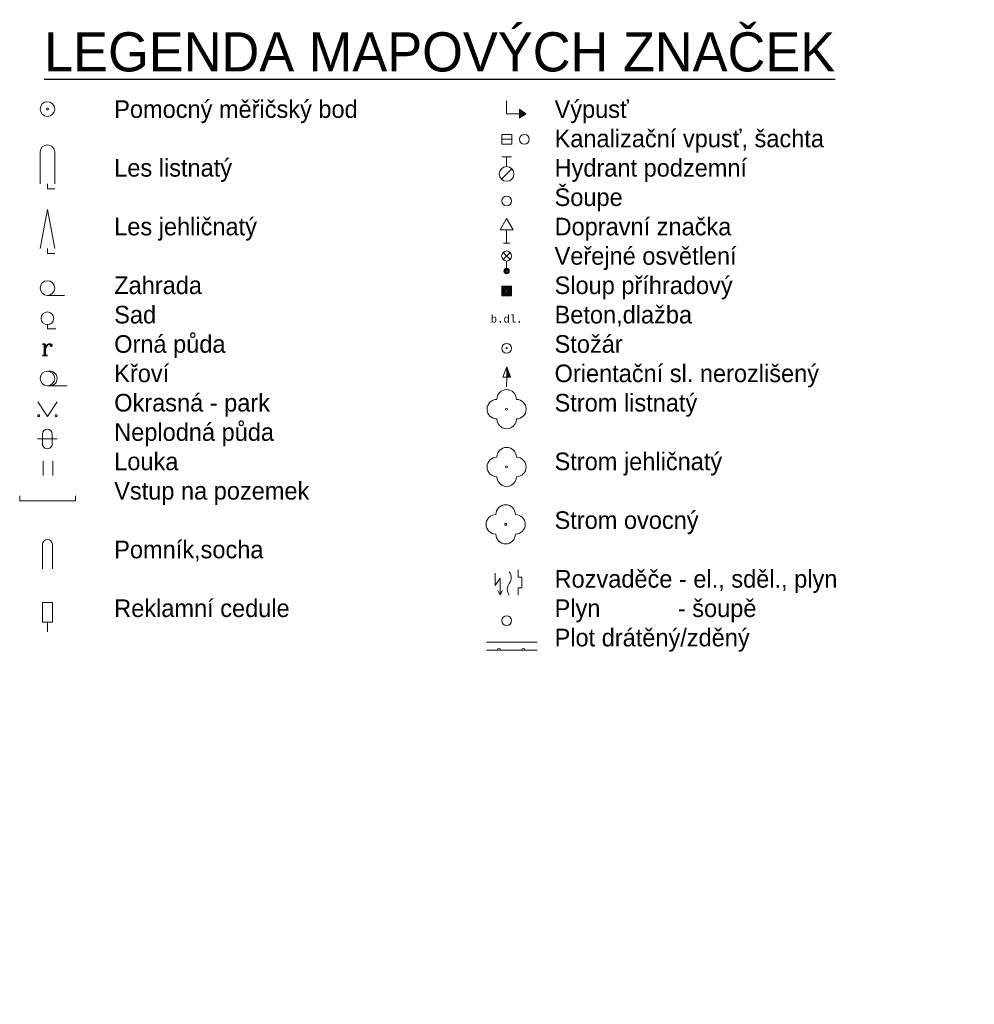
# Model space of a CAD drawing. Header units: metres. Extents: x -624069 to -621249, y -1176998 to -1175613.
# Tile 5 of 6: x -621530 to -621432, y -1175874 to -1175773. Entities that reach past the tile are written whole.
import ezdxf
from ezdxf.enums import TextEntityAlignment as Align

# ---------------------------------------------------------------- set-up
doc = ezdxf.new("R2010")
doc.units = ezdxf.units.M
doc.header["$MEASUREMENT"] = 0
for name, color, linetype, lineweight in [('09_Zaměření_dopravni_znacky', 132, 'Continuous', 0), ('09_Zaměření_lampy', 30, 'Continuous', 0), ('09_Zaměření_plot', 2, 'Plot-V', 0), ('09_Zaměření_plot_zděny', 2, 'Continuous', 0), ('09_Zaměření_poloha_PBPP', 251, 'Continuous', 0), ('09_Zaměření_pomniky', 210, 'Continuous', 0), ('09_Zaměření_propustek', 18, 'Continuous', 0), ('09_Zaměření_reklamni_tabule', 172, 'Continuous', 0), ('09_Zaměření_rozvaděče_plyn_elektro_sdelovaci', 7, 'Continuous', 0), ('09_Zaměření_sloupy', 250, 'Continuous', 0), ('09_Zaměření_sloupy_beton', 252, 'Continuous', 0), ('09_Zaměření_sloupy_ocel', 252, 'Continuous', 0), ('09_Zaměření_stromy_jehličnaté', 114, 'Continuous', 0), ('09_Zaměření_stromy_listnaté', 110, 'Continuous', 0), ('09_Zaměření_stromy_ovocné', 44, 'Continuous', 0), ('09_Zaměření_vstup_na_pozemky', 227, 'Continuous', 0), ('09_Zaměření_znaky_plynovod', 41, 'Continuous', 0), ('09_Zaměření_znaky_vodovod', 131, 'Continuous', 0), ('09_Zaměření_značky_druhu_pozemku', 201, 'Continuous', 0), ('09_Zaměření_šachty_a_vpusti', 18, 'Continuous', 0)]:
    doc.layers.add(name, color=color, linetype=linetype, lineweight=lineweight)
doc.styles.add('MONOTXT', font='monotxt.shx', dxfattribs={"height": 0.2})
doc.styles.add('ROMANC', font='romanc.shx', dxfattribs={"height": 0.2})
doc.styles.add('ROMANS', font='wromans.shx', dxfattribs={"width": 0.75})
doc.styles.add('Style-CS_working', font='CS_WORKING.shx', dxfattribs={"height": 1.8})
doc.linetypes.add('Plot-V', pattern='A,5,[237,MAPA.shx,S=1,R=0,X=0,Y=0],5', length=10)

# ---------------------------------------------------------------- blocks, each defined once
blk = doc.blocks.new('1$07')
at = {"layer": '09_Zaměření_poloha_PBPP'}
for radius in [0.375, 0.05]:
    blk.add_circle((0, 0), radius, dxfattribs=at)
blk = doc.blocks.new('3$10')
at = {"layer": '09_Zaměření_značky_druhu_pozemku'}
for p, q in [((-0.375, 1.875), (-0.375, 0.25)), ((0.375, 1.875), (0.375, 0.25))]:
    blk.add_line(p, q, dxfattribs=at)
at = {"layer": '09_Zaměření_značky_druhu_pozemku', "flags": 128}
blk.add_lwpolyline([(0, 0.25), (0, 0), (0.375, 0)], dxfattribs=at)
at = {"layer": '09_Zaměření_značky_druhu_pozemku'}
blk.add_arc((-0.001, 1.876), 0.375, 0, 180, dxfattribs=at)
blk = doc.blocks.new('3$09')
at = {"layer": '09_Zaměření_značky_druhu_pozemku', "flags": 128}
for points in [[(-0.375, 0.25), (0, 2.25), (0.375, 0.25)], [(0, 0.25), (0, 0), (0.375, 0)]]:
    blk.add_lwpolyline(points, dxfattribs=at)
blk = doc.blocks.new('3$13A')
at = {"layer": '09_Zaměření_stromy_listnaté'}
blk.add_circle((0, 0), 0.05, dxfattribs=at)
for centre, start, end in [((0, 0.5), 0, 180), ((-0.5, 0), 90, 270), ((0.5, 0), 270, 90), ((0, -0.5), 180, 0)]:
    blk.add_arc(centre, 0.5, start, end, dxfattribs=at)
blk = doc.blocks.new('3$13B')
at = {"layer": '09_Zaměření_stromy_jehličnaté'}
blk.add_circle((0, 0), 0.05, dxfattribs=at)
for centre, start, end in [((0, 0.5), 0, 180), ((-0.5, 0), 90, 270), ((0.5, 0), 270, 90), ((0, -0.5), 180, 0)]:
    blk.add_arc(centre, 0.5, start, end, dxfattribs=at)
blk = doc.blocks.new('3$04')
at = {"layer": '09_Zaměření_značky_druhu_pozemku'}
blk.add_line((0, -0.375), (0.875, -0.375), dxfattribs=at)
blk.add_circle((0, 0), 0.375, dxfattribs=at)
blk = doc.blocks.new('3$05')
at = {"layer": '09_Zaměření_značky_druhu_pozemku', "flags": 128}
blk.add_lwpolyline([(0, -0.375), (0, -0.625), (0.5, -0.625)], dxfattribs=at)
at = {"layer": '09_Zaměření_značky_druhu_pozemku'}
blk.add_circle((0, 0), 0.375, dxfattribs=at)
blk = doc.blocks.new('3$01')
at = {"layer": '09_Zaměření_značky_druhu_pozemku', "style": 'ROMANC'}
blk.add_text('r', height=1.2, dxfattribs=at).set_placement((-0.025, 0.353), align=Align.MIDDLE_CENTER)
blk = doc.blocks.new('3$11')
at = {"layer": '09_Zaměření_značky_druhu_pozemku'}
blk.add_line((0, -0.375), (1, -0.375), dxfattribs=at)
blk.add_circle((0, 0.001), 0.375, dxfattribs=at)
blk.add_arc((0.125, 0.001), 0.375, 260.4059, 99.5941, dxfattribs=at)
blk = doc.blocks.new('3$14')
at = {"layer": '09_Zaměření_značky_druhu_pozemku', "flags": 128}
blk.add_lwpolyline([(-0.5, 0.75), (0, 0), (0.5, 0.75)], dxfattribs=at)
at = {"layer": '09_Zaměření_značky_druhu_pozemku'}
for centre in [(-0.45, 0.05), (0.449, 0.05)]:
    blk.add_circle(centre, 0.05, dxfattribs=at)
blk = doc.blocks.new('3$16')
at = {"layer": '09_Zaměření_značky_druhu_pozemku'}
for p, q in [((-0.506, 0.004), (0.494, 0.004)), ((-0.256, 0.254), (-0.256, -0.246)), ((0.244, 0.254), (0.244, -0.246))]:
    blk.add_line(p, q, dxfattribs=at)
for centre, start, end in [((-0.006, 0.256), 0, 180), ((-0.006, -0.244), 180, 0)]:
    blk.add_arc(centre, 0.25, start, end, dxfattribs=at)
blk = doc.blocks.new('3$06')
at = {"layer": '09_Zaměření_značky_druhu_pozemku'}
for p, q in [((-0.224, -0.433), (-0.224, 0.317)), ((0.276, -0.433), (0.276, 0.317))]:
    blk.add_line(p, q, dxfattribs=at)
blk = doc.blocks.new('6$18')
at = {"layer": '09_Zaměření_šachty_a_vpusti', "flags": 128}
for points in [[(0, 0), (0, -1), (1.5, -1)], [(1, -0.65), (1.5, -1), (1, -1.35), (1, -0.65)], [(1.07, -0.784), (1.378, -1), (1.07, -1.216), (1.07, -0.784)], [(1.14, -0.919), (1.256, -1), (1.14, -1.081), (1.14, -0.919)]]:
    blk.add_lwpolyline(points, dxfattribs=at)
blk = doc.blocks.new('6$30')
at = {"layer": '09_Zaměření_šachty_a_vpusti'}
blk.add_line((-0.25, 0), (0.25, 0), dxfattribs=at)
blk.add_3dface([(-0.25, -0.25), (0.25, -0.25), (0.25, 0.25), (-0.25, 0.25)], dxfattribs=at)
blk = doc.blocks.new('6$13')
at = {"layer": '09_Zaměření_znaky_vodovod'}
for p, q in [((-0.25, 0.875), (0.25, 0.875)), ((0, 0.375), (0, 0.875)), ((-0.258, -0.272), (0.272, 0.258))]:
    blk.add_line(p, q, dxfattribs=at)
blk.add_circle((0, 0), 0.375, dxfattribs=at)
blk = doc.blocks.new('6$14A')
at = {"layer": '09_Zaměření_znaky_vodovod'}
blk.add_circle((0, 0), 0.25, dxfattribs=at)
blk = doc.blocks.new('5$270')
at = {"layer": '09_Zaměření_dopravni_znacky'}
for p, q in [((0, 1.018), (0, 0)), ((-0.25, 0), (0.25, 0))]:
    blk.add_line(p, q, dxfattribs=at)
blk.add_3dface([(-0.5, 1.018), (0.5, 1.018), (0, 1.884)], dxfattribs=at)
blk = doc.blocks.new('6$560')
at = {"layer": '09_Zaměření_lampy'}
for p, q in [((-0.265, 0.86), (0.265, 1.39)), ((-0.265, 1.39), (0.265, 0.86)), ((0, 0.75), (0, 0))]:
    blk.add_line(p, q, dxfattribs=at)
for centre, radius in [((0, 1.125), 0.375), ((0, 0), 0.2), ((0, 0), 0.145), ((0, 0), 0.0876)]:
    blk.add_circle(centre, radius, dxfattribs=at)
blk = doc.blocks.new('6$02')
at = {"layer": '09_Zaměření_sloupy_ocel', "linetype": 'Continuous'}
for points in [[(-0.25, -0.25), (0.25, -0.25), (0.25, 0.25), (-0.25, 0.25)], [(-0.2, -0.2), (0.2, -0.2), (0.2, 0.2), (-0.2, 0.2)], [(-0.15, -0.15), (0.15, -0.15), (0.15, 0.15), (-0.15, 0.15)], [(-0.1, -0.1), (0.1, -0.1), (0.1, 0.1), (-0.1, 0.1)], [(-0.05, -0.05), (0.05, -0.05), (0.05, 0.05), (-0.05, 0.05)]]:
    blk.add_3dface(points, dxfattribs=at)
blk = doc.blocks.new('OS')
at = {"layer": '09_Zaměření_sloupy'}
for p, q in [((-0.252, 0.652), (0, 1.326)), ((0, 0.652), (-0.252, 0.652)), ((0, 0), (0, 0.65))]:
    blk.add_line(p, q, dxfattribs=at)
for points in [[(0.25, 0.65), (0, 0.65), (0, 1.326)], [(0.193, 0.69), (0.04, 0.69), (0.04, 1.103)], [(0.135, 0.73), (0.08, 0.73), (0.08, 0.879)]]:
    blk.add_3dface(points, dxfattribs=at)
blk = doc.blocks.new('4$11')
at = {"layer": '09_Zaměření_sloupy_beton'}
for radius in [0.25, 0.0303]:
    blk.add_circle((0, 0), radius, dxfattribs=at)
blk = doc.blocks.new('4$14')
at = {"layer": '09_Zaměření_pomniky'}
for p, q in [((-0.25, 0), (-0.25, 1.25)), ((0.25, 0), (0.25, 1.25))]:
    blk.add_line(p, q, dxfattribs=at)
blk.add_arc((0, 1.25), 0.25, 0, 180, dxfattribs=at)
blk = doc.blocks.new('6$20')
at = {"layer": '09_Zaměření_šachty_a_vpusti'}
blk.add_circle((0, 0), 0.5, dxfattribs=at)
blk = doc.blocks.new('3$13C')
at = {"layer": '09_Zaměření_stromy_ovocné', "linetype": 'Continuous'}
blk.add_circle((0, 0), 0.05, dxfattribs=at)
for centre, start, end in [((0, 0.5), 0, 180), ((-0.5, 0), 90, 270), ((0.5, 0), 270, 90), ((0, -0.5), 180, 0)]:
    blk.add_arc(centre, 0.5, start, end, dxfattribs=at)
blk = doc.blocks.new('4$19')
at = {"layer": '09_Zaměření_reklamni_tabule'}
blk.add_line((0, 0.485), (0, 0), dxfattribs=at)
blk.add_3dface([(-0.25, 0.485), (0.25, 0.485), (0.25, 1.485), (-0.25, 1.485)], dxfattribs=at)
blk = doc.blocks.new('PE')
at = {"layer": '09_Zaměření_rozvaděče_plyn_elektro_sdelovaci', "color": 71, "linetype": 'Continuous'}
for p, q in [((-0.25, 1.126), (-0.25, 0.5)), ((-0.25, 0.5), (0, 0.875)), ((0, 0.875), (0, 0)), ((-0.11, 0.245), (0, 0)), ((0, 0), (0.11, 0.245))]:
    blk.add_line(p, q, dxfattribs=at)
blk = doc.blocks.new('PS')
at = {"layer": '09_Zaměření_rozvaděče_plyn_elektro_sdelovaci', "color": 120}
for centre, start, end in [((-0.4, 0.9), 323.1301, 36.8699), ((0.4, 0.3), 143.1301, 216.8699)]:
    blk.add_arc(centre, 0.5, start, end, dxfattribs=at)
blk = doc.blocks.new('PP')
at = {"layer": '09_Zaměření_rozvaděče_plyn_elektro_sdelovaci', "color": 41, "linetype": 'Continuous'}
for p, q in [((0.001, 0.921), (0, 1.289)), ((0.184, 0.92), (0.001, 0.921)), ((0.184, 0.368), (0.184, 0.92)), ((0, 0), (0.001, 0.368)), ((0.001, 0.368), (0.184, 0.368))]:
    blk.add_line(p, q, dxfattribs=at)
blk = doc.blocks.new('6$14B')
at = {"layer": '09_Zaměření_znaky_plynovod'}
blk.add_circle((0, 0), 0.25, dxfattribs=at)

msp = doc.modelspace()

# ---------------------------------------------------------------- linework, layer by layer
at = {"layer": '09_Zaměření_plot', "ltscale": 0.25, "flags": 128}
msp.add_lwpolyline([(-621482.2, -1175836.88), (-621477.03, -1175836.88)], dxfattribs=at)
at = {"layer": '09_Zaměření_plot_zděny', "ltscale": 0.5}
msp.add_line((-621477.03, -1175837.69), (-621482.2, -1175837.69), dxfattribs=at)
for centre in [(-621480.95, -1175837.69), (-621478.45, -1175837.69)]:
    msp.add_arc(centre, 0.175, 360, 180, dxfattribs=at)
at = {"layer": '09_Zaměření_vstup_na_pozemky', "linetype": 'Continuous'}
for p, q in [((-621529.92, -1175821.93), (-621529.92, -1175822.43)), ((-621529.92, -1175822.43), (-621524.22, -1175822.43)), ((-621524.22, -1175821.93), (-621524.22, -1175822.43))]:
    msp.add_line(p, q, dxfattribs=at)

# ---------------------------------------------------------------- block references
for name, p, xscale, yscale, zscale, rotation in [('6$02', (-621480.16, -1175800.98), 1.999999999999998, 1.999999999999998, 1.999999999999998, 359.9999873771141), ('OS', (-621480.16, -1175810.78), 1.536012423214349, 1.536012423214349, 1.536012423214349, 359.6654392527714)]:
    msp.add_blockref(name, p, dxfattribs=dict(xscale=xscale, yscale=yscale, zscale=zscale, rotation=rotation))
at = {"xscale": 2, "yscale": 2, "zscale": 2}
msp.add_blockref('4$11', (-621480.16, -1175806.83), dxfattribs=at)
at = {"layer": '09_Zaměření_dopravni_znacky', "xscale": 1.334098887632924, "yscale": 1.334098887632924, "zscale": 1.334098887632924, "rotation": 359.9999873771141}
msp.add_blockref('5$270', (-621480.16, -1175796.1), dxfattribs=at)
at = {"layer": '09_Zaměření_lampy', "xscale": 1.36763085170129, "yscale": 1.36763085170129, "zscale": 1.36763085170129, "rotation": 359.9999873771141}
msp.add_blockref('6$560', (-621480.16, -1175798.94), dxfattribs=at)
at = {"layer": '09_Zaměření_poloha_PBPP', "color": 7, "linetype": 'Continuous', "xscale": 1.999999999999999, "yscale": 1.999999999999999, "zscale": 1.999999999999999, "rotation": 359.9999873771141}
msp.add_blockref('1$07', (-621527.08, -1175782.38), dxfattribs=at)
at = {"layer": '09_Zaměření_pomniky', "linetype": 'Continuous', "xscale": 2, "yscale": 2, "zscale": 2}
msp.add_blockref('4$14', (-621527.08, -1175829.37), dxfattribs=at)
at = {"layer": '09_Zaměření_propustek', "xscale": 1.309475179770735, "yscale": 1.309475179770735, "zscale": 1.309475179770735, "rotation": 359.9999873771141}
msp.add_blockref('6$18', (-621480.16, -1175781.55), dxfattribs=at)
at = {"layer": '09_Zaměření_reklamni_tabule', "xscale": 2, "yscale": 2, "zscale": 2}
msp.add_blockref('4$19', (-621527.08, -1175835.8), dxfattribs=at)
at = {"layer": '09_Zaměření_rozvaděče_plyn_elektro_sdelovaci', "xscale": 2, "yscale": 2, "zscale": 2}
for name, p in [('PE', (-621480.83, -1175832.07)), ('PS', (-621479.89, -1175832.07)), ('PP', (-621478.98, -1175832.07))]:
    msp.add_blockref(name, p, dxfattribs=at)
at = {"layer": '09_Zaměření_stromy_jehličnaté', "xscale": 1.999999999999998, "yscale": 1.999999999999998, "zscale": 1.999999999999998, "rotation": 359.9999873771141}
msp.add_blockref('3$13B', (-621480.16, -1175818.96), dxfattribs=at)
at = {"layer": '09_Zaměření_stromy_listnaté', "xscale": 1.999999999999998, "yscale": 1.999999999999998, "zscale": 1.999999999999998, "rotation": 359.9999873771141}
msp.add_blockref('3$13A', (-621480.16, -1175813.06), dxfattribs=at)
at = {"layer": '09_Zaměření_stromy_listnaté', "xscale": 2, "yscale": 2, "zscale": 2}
msp.add_blockref('3$13C', (-621480.26, -1175824.83), dxfattribs=at)
at = {"layer": '09_Zaměření_znaky_plynovod', "xscale": 2, "yscale": 2, "zscale": 2}
msp.add_blockref('6$14B', (-621480.16, -1175834.67), dxfattribs=at)
at = {"layer": '09_Zaměření_znaky_vodovod', "xscale": 1.999999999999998, "yscale": 1.999999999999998, "zscale": 1.999999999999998, "rotation": 359.9999873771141}
for name, p in [('6$13', (-621480.16, -1175789.02)), ('6$14A', (-621480.16, -1175791.79))]:
    msp.add_blockref(name, p, dxfattribs=at)
at = {"layer": '09_Zaměření_značky_druhu_pozemku', "rotation": 359.9999873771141}
for name, p, xscale, yscale, zscale in [('3$10', (-621527.08, -1175790.54), 1.999999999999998, 1.999999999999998, 1.999999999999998), ('3$09', (-621527.08, -1175797.15), 1.999999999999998, 1.999999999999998, 1.999999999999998), ('3$04', (-621527.08, -1175800.68), 1.999999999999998, 1.999999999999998, 1.999999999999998), ('3$05', (-621527.08, -1175803.77), 1.730441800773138, 1.730441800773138, 1.730441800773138), ('3$01', (-621527.08, -1175807.2), 1.452014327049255, 1.452014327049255, 1.452014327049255), ('3$11', (-621527.08, -1175809.92), 1.999999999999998, 1.999999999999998, 1.999999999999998), ('3$14', (-621527.08, -1175813.82), 1.999999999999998, 1.999999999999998, 1.999999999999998), ('3$16', (-621527.08, -1175816.11), 1.999999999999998, 1.999999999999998, 1.999999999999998), ('3$06', (-621527.08, -1175818.96), 1.999999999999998, 1.999999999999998, 1.999999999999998)]:
    msp.add_blockref(name, p, dxfattribs=dict(at, xscale=xscale, yscale=yscale, zscale=zscale))
at = {"layer": '09_Zaměření_šachty_a_vpusti', "xscale": 1.999999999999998, "yscale": 1.999999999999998, "zscale": 1.999999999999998, "rotation": 359.9999873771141}
msp.add_blockref('6$30', (-621480.14, -1175785.47), dxfattribs=at)
at = {"layer": '09_Zaměření_šachty_a_vpusti'}
msp.add_blockref('6$20', (-621478.34, -1175785.47), dxfattribs=at)

# ---------------------------------------------------------------- texts
at = {"color": 2, "style": 'ROMANS'}
msp.add_text('%%uLEGENDA MAPOVÝCH ZNAČEK%%U', height=4, dxfattribs=at).set_placement((-621527.43, -1175778.54))
at = {"style": 'MONOTXT'}
msp.add_text('b.dl.', height=0.75, rotation=360, dxfattribs=at).set_placement((-621480.16, -1175803.83), align=Align.MIDDLE_CENTER)
at = {"color": 4, "insert": (-621520.26, -1175781.49), "char_height": 1.8, "width": 88.999, "attachment_point": 1, "rotation": 360, "style": 'Style-CS_working'}
msp.add_mtext('\\pt45;Pomocný měřičský bod^IVýpusť\\P\\pt45,50.4;^IKanalizační vpusť, šachta\\PLes listnatý^IHydrant podzemní\\P^IŠoupe\\PLes jehličnatý ^IDopravní značka\\P^IVeřejné osvětlení\\PZahrada ^ISloup příhradový\\PSad^IBeton,dlažba\\POrná půda ^IStožár\\PKřoví ^IOrientační sl. nerozlišený\\POkrasná - park ^IStrom listnatý\\PNeplodná půda ^I\\PLouka^IStrom jehličnatý\\PVstup na pozemek ^I\\P^IStrom ovocný\\PPomník,socha^I\\P^IRozvaděče - el., sděl., plyn\\P\\pt45,57.6;Reklamní cedule ^IPlyn^I- šoupě\\P\\pt45,72;^IPlot drátěný/zděný^I', dxfattribs=at)

doc.saveas('drawing.dxf')
